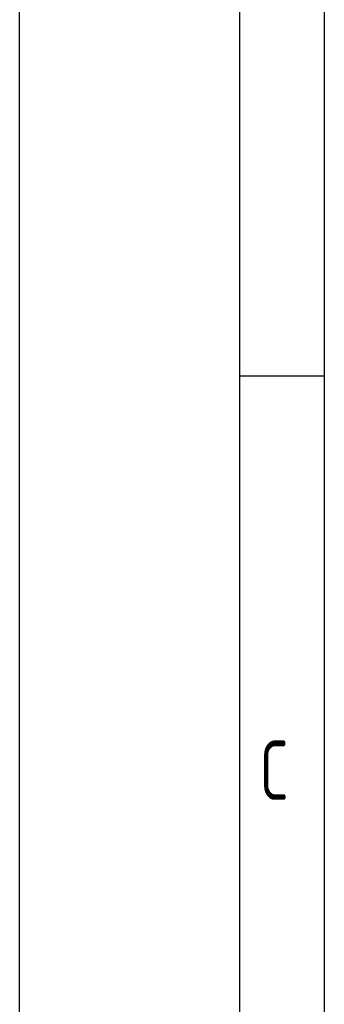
# Model space of a CAD drawing. Header units: millimetres. Extents: x 0 to 8400, y 0 to 5940.
# Tile 25 of 50: x 0 to 360, y 3229 to 4391. Entities that reach past the tile are written whole.
import ezdxf

# ---------------------------------------------------------------- set-up
doc = ezdxf.new("R2010")
doc.units = ezdxf.units.MM
doc.header["$LTSCALE"] = 20
doc.layers.get('0').update_dxf_attribs({"linetype": 'CONTINUOUS'})
doc.layers.add('KSB-BLATTRAND', color=2, linetype='CONTINUOUS')
doc.styles.get("Standard").update_dxf_attribs({"font": 'ISOCP.SHX'})

# ---------------------------------------------------------------- blocks, each defined once
blk = doc.blocks.new('Rahmen_A3')
at = {"color": 1, "ltscale": 150}
for p, q in [((0, 0), (0, 297)), ((18, 10), (18, 287)), ((18, 198.5), (13, 198.5))]:
    blk.add_line(p, q, dxfattribs=at)
at = {"color": 3, "ltscale": 150}
blk.add_line((13, 5), (13, 292), dxfattribs=at)
at = {"color": 1, "ltscale": 150, "width": 0.75}
blk.add_text('C', height=3.5, dxfattribs=at).set_placement((14.1875, 173.5))

msp = doc.modelspace()

# ---------------------------------------------------------------- block references
at = {"layer": 'KSB-BLATTRAND', "xscale": 20, "yscale": 20, "zscale": 20}
msp.add_blockref('Rahmen_A3', (0, 0), dxfattribs=at)

doc.saveas('drawing.dxf')
